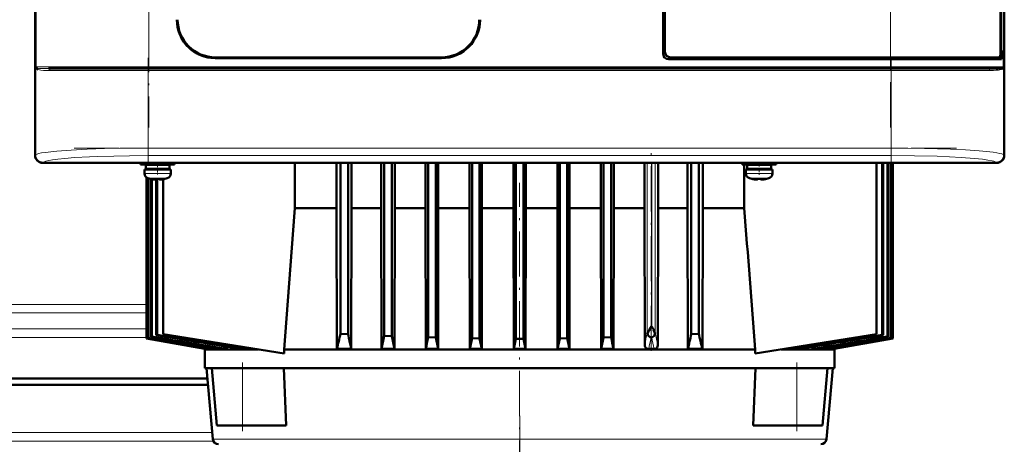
# Model space of a CAD drawing. Extents: x -1595 to 1972, y -1605 to 604.
# Tile 41 of 53: x 179 to 440, y 247 to 359. Entities that reach past the tile are written whole.
import ezdxf

# ---------------------------------------------------------------- set-up
doc = ezdxf.new("R2010")
doc.units = 0
doc.linetypes.add('DASHDOT', pattern=[18.5, 12, -3, 0.5, -3])

msp = doc.modelspace()

# ---------------------------------------------------------------- linework, layer by layer
at = {"color": 7, "lineweight": 50}
for p, q in [((183.09, 531.2), (183.09, 323.24)), ((440.04, 323.24), (440.04, 531.2)), ((349.57, 350.22), (349.57, 504.22)), ((439.02, 350.19), (439.02, 504.25)), ((350.07, 503.72), (350.07, 350.72)), ((439.14, 503.39), (439.14, 351.06)), ((183.07, 335.42), (183.07, 427.02)), ((440.07, 427.02), (440.07, 335.42)), ((439.02, 351.06), (439.14, 351.06)), ((439.34, 351.02), (439.02, 351.02)), ((439.14, 351.06), (439.34, 351.02)), ((439.34, 348.72), (439.34, 351.02)), ((230.87, 349.22), (290.87, 349.22)), ((290.87, 349.02), (230.87, 349.02)), ((409.85, 348.72), (351.07, 348.72)), ((351.56, 349.22), (409.85, 349.22)), ((438.78, 349.22), (409.85, 349.22)), ((409.85, 348.72), (439.34, 348.72)), ((438.79, 349.22), (439.04, 349.22)), ((438.86, 349.27), (439.04, 349.22)), ((439.04, 349.22), (439.04, 348.72)), ((183.48, 346.24), (183.45, 346.28)), ((183.51, 346.22), (183.48, 346.24)), ((186.6, 346.22), (193.18, 346.22)), ((203.7, 346.22), (192.33, 346.22)), ((193.18, 346.22), (213.28, 346.22)), ((213.28, 346.22), (409.85, 346.22)), ((409.85, 346.22), (436.52, 346.22)), ((439.65, 346.25), (439.62, 346.22)), ((439.68, 346.24), (439.62, 346.22)), ((439.62, 346.22), (439.62, 346.21)), ((439.66, 346.25), (439.65, 346.25)), ((439.68, 346.28), (439.66, 346.25)), ((439.68, 346.47), (439.73, 346.5)), ((439.69, 346.47), (439.73, 346.5)), ((183.07, 331.02), (183.07, 335.42)), ((183.09, 335.42), (183.07, 335.42)), ((440.07, 335.42), (440.04, 335.42)), ((440.06, 335.42), (440.06, 331.02)), ((183.07, 323.22), (183.07, 331.02)), ((183.07, 331.02), (183.09, 331.02)), ((440.04, 331.02), (440.07, 331.02)), ((440.07, 331.02), (440.07, 323.22)), ((197.86, 321.22), (185.07, 321.22)), ((438.04, 321.25), (185.09, 321.25)), ((197.87, 321.25), (197.86, 321.22)), ((202.27, 321.23), (197.86, 321.23)), ((202.27, 321.22), (202.26, 321.25)), ((314.86, 321.22), (202.27, 321.22)), ((211.07, 321.22), (211.07, 320.79)), ((220.07, 320.79), (220.07, 321.22)), ((251.98, 309.22), (251.98, 321.22)), ((263.02, 321.22), (263.02, 309.22)), ((264.06, 321.22), (264.06, 275.88)), ((266.06, 321.22), (266.06, 275.78)), ((267.01, 309.22), (267.01, 321.22)), ((274.84, 321.22), (274.84, 309.22)), ((275.68, 321.22), (275.68, 275.33)), ((277.68, 321.22), (277.68, 275.25)), ((278.47, 309.22), (278.47, 321.22)), ((286.59, 321.22), (286.59, 309.22)), ((287.31, 321.22), (287.31, 274.92)), ((289.31, 321.22), (289.31, 274.87)), ((289.99, 309.22), (289.99, 321.22)), ((298.29, 321.22), (298.29, 309.22)), ((298.93, 321.22), (298.93, 274.67)), ((300.93, 321.22), (300.93, 274.64)), ((301.56, 309.22), (301.56, 321.22)), ((309.95, 309.22), (309.95, 321.22)), ((310.54, 321.22), (310.54, 274.49)), ((312.57, 321.22), (312.57, 274.49)), ((313.17, 309.22), (313.17, 321.22)), ((314.87, 321.25), (314.86, 321.22)), ((319.27, 321.23), (314.86, 321.23)), ((319.27, 321.22), (319.26, 321.25)), ((427.86, 321.22), (319.27, 321.22)), ((321.56, 321.22), (321.56, 309.22)), ((322.18, 321.22), (322.18, 274.64)), ((324.18, 321.22), (324.18, 274.67)), ((324.82, 309.22), (324.82, 321.22)), ((333.12, 321.22), (333.12, 309.22)), ((333.81, 321.22), (333.81, 274.87)), ((335.81, 321.22), (335.81, 274.92)), ((336.52, 309.22), (336.52, 321.22)), ((344.64, 321.22), (344.64, 309.22)), ((348.27, 309.22), (348.27, 321.22)), ((356.1, 321.22), (356.1, 309.22)), ((357.06, 321.22), (357.06, 275.78)), ((359.06, 321.22), (359.06, 275.88)), ((360.1, 309.22), (360.1, 321.22)), ((370.57, 320.79), (370.57, 321.22)), ((379.57, 321.22), (379.57, 320.79)), ((406.15, 321.22), (406.15, 275.72)), ((407.65, 275.59), (407.65, 321.22)), ((407.92, 321.22), (407.92, 275.5)), ((409.05, 321.22), (409.05, 275.11)), ((409.24, 321.22), (409.24, 275.04)), ((409.99, 321.22), (409.99, 274.78)), ((410.11, 321.22), (410.11, 274.74)), ((410.48, 321.22), (410.48, 274.6)), ((410.52, 274.59), (410.52, 321.22)), ((410.52, 274.59), (410.52, 321.22)), ((427.87, 321.25), (427.86, 321.22)), ((432.27, 321.23), (427.86, 321.23)), ((432.27, 321.22), (432.26, 321.25)), ((438.07, 321.22), (432.27, 321.22)), ((215.57, 320.79), (211.07, 320.79)), ((212.07, 319.49), (212.07, 318.36)), ((212.07, 319.49), (215.57, 319.49)), ((215.57, 320.69), (212.42, 320.69)), ((212.42, 320.69), (212.42, 319.59)), ((215.57, 319.59), (212.42, 319.59)), ((212.6, 320.79), (212.6, 320.69)), ((212.6, 319.59), (212.6, 319.49)), ((212.63, 320.79), (212.63, 320.69)), ((212.63, 319.59), (212.63, 319.49)), ((213.01, 320.79), (213.01, 320.69)), ((213.01, 319.59), (213.01, 319.49)), ((213.12, 320.79), (213.12, 320.69)), ((213.12, 319.59), (213.12, 319.49)), ((213.57, 320.69), (213.57, 320.79)), ((213.57, 319.49), (213.57, 319.59)), ((215.57, 320.79), (220.07, 320.79)), ((215.57, 320.69), (218.72, 320.69)), ((215.57, 319.59), (218.72, 319.59)), ((219.07, 319.49), (215.57, 319.49)), ((217.57, 320.69), (217.57, 320.79)), ((217.57, 319.49), (217.57, 319.59)), ((218.72, 320.69), (218.72, 319.59)), ((219.07, 318.36), (219.07, 319.49)), ((370.57, 320.79), (375.07, 320.79)), ((371.13, 320.79), (371.13, 309.22)), ((371.57, 319.49), (375.07, 319.49)), ((371.57, 318.36), (371.57, 319.49)), ((375.07, 320.69), (371.92, 320.69)), ((371.92, 319.59), (371.92, 320.69)), ((371.92, 319.59), (375.07, 319.59)), ((373.07, 320.79), (373.07, 320.69)), ((373.07, 319.59), (373.07, 319.49)), ((379.57, 320.79), (375.07, 320.79)), ((378.22, 320.69), (375.07, 320.69)), ((378.22, 319.59), (375.07, 319.59)), ((375.07, 319.49), (378.57, 319.49)), ((377.07, 320.79), (377.07, 320.69)), ((377.07, 319.59), (377.07, 319.49)), ((378.22, 319.59), (378.22, 320.69)), ((378.57, 319.49), (378.57, 318.36)), ((212.6, 317.32), (212.6, 274.59)), ((212.63, 317.29), (212.63, 274.6)), ((213.01, 317.11), (213.01, 274.74)), ((213.12, 317.08), (213.12, 274.78)), ((213.65, 316.96), (213.64, 316.95)), ((213.87, 316.92), (213.87, 275.04)), ((214.07, 316.88), (214.07, 275.11)), ((215.07, 316.81), (215.07, 316.96)), ((215.19, 316.96), (215.19, 275.5)), ((215.47, 316.95), (215.47, 275.59)), ((216.07, 316.81), (216.07, 316.96)), ((217.05, 275.72), (217.05, 316.88)), ((217.5, 316.95), (217.49, 316.96)), ((373.14, 316.95), (373.15, 316.96)), ((374.57, 316.81), (374.57, 316.96)), ((375.57, 316.81), (375.57, 316.96)), ((376.99, 316.96), (377, 316.95)), ((251.98, 309.22), (263.02, 309.22)), ((263.02, 309.22), (263.11, 271.84)), ((267.01, 309.22), (266.93, 271.84)), ((267.01, 309.22), (274.84, 309.22)), ((274.84, 309.22), (274.92, 271.84)), ((278.47, 309.22), (278.4, 271.84)), ((278.47, 309.22), (286.59, 309.22)), ((286.59, 309.22), (286.67, 271.84)), ((289.99, 309.22), (289.92, 271.84)), ((289.99, 309.22), (298.29, 309.22)), ((298.29, 309.22), (298.36, 271.84)), ((301.56, 309.22), (301.49, 271.84)), ((301.56, 309.22), (309.95, 309.22)), ((309.95, 309.22), (310.01, 271.84)), ((313.17, 309.22), (313.1, 271.84)), ((313.17, 309.22), (321.56, 309.22)), ((321.56, 309.22), (321.63, 271.84)), ((324.82, 309.22), (324.75, 271.84)), ((324.82, 309.22), (333.12, 309.22)), ((333.12, 309.22), (333.19, 271.84)), ((336.52, 309.22), (336.45, 271.84)), ((336.52, 309.22), (344.64, 309.22)), ((344.64, 309.22), (344.72, 272.91)), ((348.27, 309.22), (348.2, 272.77)), ((348.27, 309.22), (350.63, 309.22)), ((350.63, 309.22), (356.1, 309.22)), ((356.1, 309.22), (356.19, 271.84)), ((360.1, 309.22), (360.01, 271.84)), ((360.1, 309.22), (371.13, 309.22)), ((345.94, 276.82), (346.51, 277.83)), ((212.63, 274.6), (212.6, 274.59)), ((228.17, 271.84), (212.6, 274.59)), ((228.06, 271.86), (212.6, 274.59)), ((228.39, 271.84), (212.63, 274.6)), ((213.12, 274.78), (213.01, 274.74)), ((214.07, 275.11), (213.87, 275.04)), ((215.47, 275.59), (215.19, 275.5)), ((249.14, 270.64), (217.05, 275.72)), ((266.06, 275.78), (264.06, 275.88)), ((277.68, 275.25), (275.68, 275.33)), ((289.31, 274.87), (287.31, 274.92)), ((289.92, 271.84), (289.31, 274.87)), ((298.36, 271.84), (298.93, 274.67)), ((300.93, 274.64), (298.93, 274.67)), ((301.49, 271.84), (300.93, 274.64)), ((310.54, 274.49), (310.01, 271.84)), ((310.54, 274.49), (312.57, 274.49)), ((312.57, 274.49), (313.1, 271.84)), ((321.63, 271.84), (322.18, 274.64)), ((324.18, 274.67), (322.18, 274.64)), ((324.75, 271.84), (324.18, 274.67)), ((333.19, 271.84), (333.81, 274.87)), ((335.81, 274.92), (333.81, 274.87)), ((346.33, 274.89), (346.4, 274.87)), ((359.06, 275.88), (357.06, 275.78)), ((373.97, 270.62), (406.15, 275.72)), ((410.48, 274.6), (394.72, 271.84)), ((410.52, 274.59), (394.94, 271.84)), ((407.65, 275.59), (407.92, 275.5)), ((409.05, 275.11), (409.24, 275.04)), ((409.99, 274.78), (410.11, 274.74)), ((410.52, 274.59), (410.48, 274.6)), ((228.06, 271.86), (228.06, 271.72)), ((228.06, 271.72), (242.3, 271.72)), ((228.06, 266.72), (228.06, 271.72)), ((228.39, 271.84), (228.17, 271.84)), ((228.4, 272.05), (228.39, 271.84)), ((229.58, 271.84), (230.26, 271.84)), ((230.28, 272.25), (230.26, 271.84)), ((232.69, 271.84), (233.93, 271.84)), ((233.97, 272.43), (233.93, 271.84)), ((237.68, 271.84), (239.71, 271.84)), ((239.73, 272.13), (239.71, 271.84)), ((351.59, 271.72), (249.14, 271.72)), ((249.14, 270.64), (249.14, 271.72)), ((263.11, 271.84), (266.93, 271.84)), ((274.92, 271.84), (278.4, 271.84)), ((286.67, 271.84), (289.92, 271.84)), ((298.36, 271.84), (301.49, 271.84)), ((310.01, 271.84), (313.1, 271.84)), ((321.63, 271.84), (324.75, 271.84)), ((333.19, 271.84), (336.45, 271.84)), ((345.77, 271.84), (347.26, 271.84)), ((373.97, 271.72), (351.59, 271.72)), ((356.19, 271.84), (360.01, 271.84)), ((373.97, 271.72), (373.97, 270.62)), ((395.06, 271.72), (380.89, 271.72)), ((383.39, 272.11), (383.4, 271.84)), ((383.4, 271.84), (385.43, 271.84)), ((389.14, 272.43), (389.18, 271.84)), ((389.18, 271.84), (390.42, 271.84)), ((392.83, 272.25), (392.85, 271.84)), ((392.85, 271.84), (393.53, 271.84)), ((394.71, 272.05), (394.72, 271.84)), ((394.72, 271.84), (394.94, 271.84)), ((395.05, 271.86), (395.06, 271.72)), ((395.06, 266.72), (395.06, 271.72)), ((237.42, 266.72), (228.06, 266.72)), ((230.2, 247.89), (228.55, 266.72)), ((229.95, 266.72), (238.06, 266.72)), ((231.28, 251.52), (229.95, 266.72)), ((238.06, 266.72), (248.39, 266.72)), ((351.59, 266.72), (248.39, 266.72)), ((249.04, 266.72), (249.65, 251.52)), ((374.73, 266.72), (351.59, 266.72)), ((373.46, 251.52), (374.07, 266.72)), ((374.73, 266.72), (385.06, 266.72)), ((385.06, 266.72), (393.16, 266.72)), ((395.06, 266.72), (385.69, 266.72)), ((391.83, 251.52), (393.16, 266.72)), ((392.91, 247.89), (394.56, 266.72)), ((151.57, 263.97), (228.79, 263.97)), ((228.94, 262.27), (151.57, 262.27)), ((231.28, 251.52), (238.06, 251.52)), ((249.65, 251.52), (238.06, 251.52)), ((385.06, 251.52), (373.46, 251.52)), ((391.83, 251.52), (385.06, 251.52))]:
    msp.add_line(p, q, dxfattribs=at)
at = {"color": 7, "linetype": 'DASHDOT', "lineweight": 18}
for p, q in [((213.28, 523.82), (213.28, 330.62)), ((409.85, 330.62), (409.85, 523.82)), ((213.1, 349.06), (213.1, 320.99)), ((410.03, 349.06), (410.03, 320.99)), ((193.41, 345.72), (429.72, 345.72)), ((193.62, 346.72), (429.51, 346.72)), ((193.41, 325.15), (429.72, 325.15)), ((346.39, 271.3), (346.39, 325.76)), ((311.56, 235.52), (311.56, 315.92)), ((311.57, 254.04), (311.57, 112.23))]:
    msp.add_line(p, q, dxfattribs=at)
at = {"color": 7, "lineweight": 18}
for p, q in [((183.35, 346.72), (183.35, 507.72)), ((213.28, 507.72), (213.28, 346.72)), ((439.78, 346.72), (439.78, 507.72)), ((409.85, 349.22), (409.85, 421.22)), ((409.85, 348.72), (409.85, 349.22)), ((409.85, 346.72), (409.85, 348.72)), ((183.18, 346.72), (183.18, 323.33)), ((183.18, 346.72), (183.35, 346.72)), ((192.84, 346.72), (183.35, 346.72)), ((183.39, 346.53), (183.4, 346.5)), ((187.04, 345.72), (192.67, 345.72)), ((192.67, 345.72), (213.1, 345.72)), ((213.28, 346.72), (192.84, 346.72)), ((213.1, 345.72), (213.1, 346.22)), ((213.1, 325.15), (213.1, 345.72)), ((410.03, 345.72), (213.1, 345.72)), ((213.28, 346.72), (409.85, 346.72)), ((213.28, 346.22), (213.28, 346.72)), ((439.78, 346.72), (409.85, 346.72)), ((409.85, 346.72), (409.85, 346.22)), ((410.03, 345.72), (410.03, 346.22)), ((410.03, 345.72), (436.09, 345.72)), ((410.03, 345.72), (410.03, 325.15)), ((439.78, 346.72), (439.95, 346.72)), ((439.95, 323.33), (439.95, 346.72)), ((213.1, 325.15), (410.03, 325.15)), ((213.1, 323.15), (213.1, 325.15)), ((410.03, 325.15), (410.03, 323.15)), ((183.09, 323.24), (183.18, 323.33)), ((185.17, 321.33), (185.09, 321.25)), ((410.03, 323.15), (213.1, 323.15)), ((345.39, 321.22), (345.39, 276.14)), ((346.51, 277.83), (346.51, 321.22)), ((346.58, 277.83), (346.58, 321.22)), ((347.46, 321.22), (347.46, 276.14)), ((438.04, 321.25), (437.96, 321.33)), ((439.95, 323.33), (440.04, 323.24)), ((215.54, 318.36), (212.07, 318.36)), ((213, 317.12), (215.55, 317.12)), ((215.54, 318.36), (215.57, 318.36)), ((215.55, 317.12), (215.57, 317.12)), ((215.57, 318.36), (219.07, 318.36)), ((215.57, 317.12), (218.14, 317.12)), ((375.07, 318.36), (371.57, 318.36)), ((375.07, 317.12), (372.5, 317.12)), ((375.1, 318.36), (375.07, 318.36)), ((375.09, 317.12), (375.07, 317.12)), ((377.64, 317.12), (375.09, 317.12)), ((378.57, 318.36), (375.1, 318.36)), ((151.57, 283.65), (212.6, 283.65)), ((212.6, 281.38), (151.57, 281.38)), ((151.57, 277.16), (212.6, 277.16)), ((346.58, 277.83), (346.51, 277.83)), ((212.6, 274.89), (151.57, 274.89)), ((346.58, 274.88), (346.4, 274.87)), ((238.06, 251.52), (238.06, 266.72)), ((385.06, 251.52), (385.06, 266.72)), ((151.57, 249.65), (230.05, 249.65)), ((151.57, 247.38), (230.34, 247.38)), ((315.94, 247.89), (230.2, 247.89)), ((350.56, 247.89), (315.94, 247.89)), ((392.91, 247.89), (350.56, 247.89))]:
    msp.add_line(p, q, dxfattribs=at)
at = {"color": 7, "linetype": 'DASHDOT', "lineweight": 18, "ltscale": 0.085704}
msp.add_line((375.07, 321.51), (375.07, 318.08), dxfattribs=at)
at = {"color": 7, "linetype": 'DASHDOT', "lineweight": 18, "ltscale": 0.072885}
msp.add_line((215.57, 321.04), (215.57, 318.12), dxfattribs=at)
at = {"color": 7, "linetype": 'DASHDOT', "lineweight": 18, "ltscale": 0.000926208}
msp.add_line((214.57, 316.82), (214.57, 316.78), dxfattribs=at)
at = {"color": 7, "linetype": 'DASHDOT', "lineweight": 18, "ltscale": 0.000743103}
msp.add_line((216.57, 316.78), (216.57, 316.81), dxfattribs=at)
at = {"color": 7, "linetype": 'DASHDOT', "lineweight": 18, "ltscale": 0.000761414}
msp.add_line((374.07, 316.81), (374.07, 316.78), dxfattribs=at)
at = {"color": 7, "linetype": 'DASHDOT', "lineweight": 18, "ltscale": 0.000958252}
msp.add_line((376.07, 316.82), (376.07, 316.78), dxfattribs=at)
at = {"color": 7, "linetype": 'DASHDOT', "lineweight": 18, "ltscale": 0.456}
for p, q in [((238.06, 250), (238.06, 268.24)), ((385.06, 250), (385.06, 268.24))]:
    msp.add_line(p, q, dxfattribs=at)
at = {"color": 7, "lineweight": 50}
for points in [[(230.87, 349.02), (229.7, 349.09), (228.54, 349.3), (227.42, 349.63), (226.35, 350.09), (225.78, 350.39), (225.23, 350.73), (224.53, 351.23), (223.87, 351.8), (223.27, 352.41), (222.54, 353.33), (221.92, 354.33), (221.42, 355.4), (221.04, 356.51), (220.83, 357.4), (220.71, 358.31), (220.67, 359.22)], [(301.07, 359.22), (301, 358.05), (300.79, 356.9), (300.45, 355.78), (300, 354.7), (299.69, 354.13), (299.36, 353.58), (298.85, 352.88), (298.29, 352.23), (297.68, 351.63), (296.75, 350.9), (295.75, 350.28), (294.69, 349.78), (293.58, 349.4), (292.68, 349.19), (291.78, 349.06), (290.87, 349.02)], [(438.78, 349.22), (438.82, 349.23), (438.85, 349.26), (438.91, 349.34), (438.99, 349.66), (439.02, 350.19)], [(436.52, 346.22), (437.59, 346.23), (438.47, 346.26), (439.14, 346.32), (439.54, 346.41), (439.68, 346.47)], [(214.57, 316.81), (214.9, 316.79), (215.02, 316.79), (215.05, 316.8), (215.06, 316.8), (215.07, 316.81), (215.07, 316.81), (215.07, 316.81)], [(216.12, 316.79), (216.09, 316.8), (216.08, 316.8), (216.07, 316.81), (216.07, 316.81)], [(216.57, 316.81), (216.38, 316.79), (216.14, 316.79), (216.09, 316.8), (216.08, 316.8), (216.07, 316.81), (216.07, 316.81), (216.07, 316.81)], [(374.07, 316.81), (374.26, 316.79), (374.5, 316.79), (374.55, 316.8), (374.56, 316.8), (374.57, 316.81), (374.57, 316.81), (374.57, 316.81)], [(375.62, 316.79), (375.58, 316.8), (375.57, 316.81), (375.57, 316.81), (375.57, 316.81), (375.57, 316.81)], [(376.07, 316.81), (375.74, 316.79), (375.62, 316.79), (375.59, 316.8), (375.58, 316.8), (375.57, 316.81), (375.57, 316.81), (375.57, 316.81)], [(345.47, 275.84), (345.66, 276.27), (345.94, 276.82)], [(347.09, 276.9), (347.34, 276.33), (347.44, 275.98)], [(345.47, 275.84), (345.56, 275.61), (345.67, 275.42), (345.93, 275.12), (346.13, 274.98), (346.33, 274.89)], [(347.44, 275.98), (347.38, 275.73), (347.28, 275.5), (347.11, 275.25), (346.9, 275.05), (346.6, 274.89), (346.58, 274.88)], [(344.72, 272.91), (344.78, 272.56), (344.95, 272.25), (345.19, 272.03), (345.48, 271.89), (345.77, 271.84)], [(348.2, 272.77), (348.14, 272.45), (347.99, 272.18), (347.77, 271.99), (347.52, 271.88), (347.26, 271.84)]]:
    msp.add_lwpolyline(points, dxfattribs=at)
at = {"color": 7, "lineweight": 18}
for points in [[(183.45, 346.47), (183.66, 346.39), (183.84, 346.35), (184.28, 346.29), (185.69, 346.23), (186.6, 346.22)], [(187.04, 345.72), (186.12, 345.73), (185.31, 345.77), (184.61, 345.84)], [(438.51, 345.84), (437.94, 345.78), (437.24, 345.74), (436.09, 345.72)], [(183.18, 323.33), (183.35, 323.44), (183.61, 323.55), (183.98, 323.66), (184.79, 323.84), (185.84, 324.01), (187.23, 324.18), (188.86, 324.34), (192.67, 324.62), (196.88, 324.84), (201.45, 324.99), (205.65, 325.09), (213.1, 325.15)], [(410.03, 325.15), (414.52, 325.13), (418.94, 325.06), (425.82, 324.85), (429.81, 324.66), (433.36, 324.42), (435.37, 324.24), (437.08, 324.04), (438.07, 323.89), (438.87, 323.73), (439.37, 323.6), (439.73, 323.46), (439.95, 323.33)], [(213.1, 323.15), (208.1, 323.12), (203.93, 323.04), (199.74, 322.92), (197.55, 322.82), (193.57, 322.6), (190.98, 322.4), (189.15, 322.21), (187.67, 322.01), (186.7, 321.85), (185.97, 321.68), (185.45, 321.5), (185.17, 321.33)], [(437.96, 321.33), (437.67, 321.51), (437.31, 321.63), (436.81, 321.77), (435.73, 321.97), (434.28, 322.17), (432.14, 322.4), (428.61, 322.66), (425.57, 322.82), (422.24, 322.96), (416.25, 323.1), (410.03, 323.15)]]:
    msp.add_lwpolyline(points, dxfattribs=at)
at = {"color": 7, "lineweight": 50}
for centre, radius, start, end in [((230.87, 359.22), 10.2, 179.9997, 270.0003), ((230.87, 359.22), 10, 180, 270), ((290.87, 359.22), 10, 270, 360), ((290.87, 359.22), 10.2, 269.9997, 0.0003), ((351.07, 350.22), 1.5, 180, 270), ((182.96, 346.29), 0.488, 357.928, 30.3047), ((183.84, 346.93), 0.607, 220.9525, 229.0552), ((182.96, 346.29), 0.486, 358.9892, 25.8179), ((183.53, 346.64), 0.197, 228.0416, 243.1921), ((183.02, 346.22), 0.494, 358.0841, 30.2339), ((183.02, 346.23), 0.491, 359.1792, 29.5717), ((183.91, 346.66), 0.601, 220.5195, 228.8199), ((184.24, 347.11), 1.15, 230.5708, 251.3512), ((439.01, 346.93), 0.937, 296.5194, 310.7967), ((440.11, 346.22), 0.494, 149.585, 181.0835), ((440.11, 346.23), 0.491, 150.312, 180.6913), ((440.17, 346.29), 0.485, 154.5515, 181.5258), ((440.17, 346.29), 0.49, 153.5328, 185.1478), ((185.07, 323.22), 2, 180.0019, 269.9981), ((213.37, 318.36), 1.3, 180, 253.3985), ((215.57, 325.74), 9, 253.3985, 257.6222), ((215.57, 325.74), 8.99, 257.6503, 263.6107), ((215.57, 325.74), 8.99, 257.6503, 263.6107), ((215.03, 320.83), 4.04, 263.5178, 266.839), ((215.57, 326.85), 9.9, 267.1058, 272.8956), ((215.57, 326.86), 9.9, 267.106, 272.8938), ((216.15, 320.37), 3.58, 272.1824, 275.7457), ((215.57, 325.74), 8.99, 276.3893, 282.3497), ((215.57, 325.74), 8.99, 276.3897, 282.3492), ((215.57, 325.74), 9, 282.3778, 286.6016), ((217.77, 318.36), 1.3, 286.6016, 360), ((372.87, 318.36), 1.3, 180, 253.3985), ((375.07, 325.74), 9, 253.3985, 257.6222), ((375.07, 325.74), 8.99, 257.6508, 263.6103), ((375.07, 325.74), 8.99, 257.6503, 263.6107), ((374.51, 320.59), 3.8, 263.4171, 267.729), ((375.07, 326.86), 9.9, 267.106, 272.8938), ((375.07, 326.85), 9.9, 267.1058, 272.8956), ((375.61, 320.83), 4.04, 273.1617, 276.4821), ((375.07, 325.74), 8.99, 276.3893, 282.3497), ((375.07, 325.74), 8.99, 276.3893, 282.3497), ((375.07, 325.74), 9, 282.3778, 286.6016), ((377.27, 318.36), 1.3, 286.6016, 360), ((20330.27, -1230.48), 20137.24, 175.614873, 175.721875), ((-19699.49, -1230.01), 20129.55, 4.278434, 4.385478), ((333.55, 270.01), 15.2, 26.9581, 30.9725), ((4830.92, 26667.61), 26793.82, 260.075521, 260.111502), ((1821.03, 9608.38), 9471.08, 260.225546, 260.330738), ((1500.41, 7785.17), 7619.53, 260.27917, 260.422693), ((896.19, 4360.93), 4142.37, 260.52188, 260.80037), ((808.12, 3852.44), 3625.75, 260.58795, 260.94795), ((588.57, 2608.19), 2362.25, 260.91244, 261.50741), ((83.23, 316.25), 185.28, 346.133, 347.4165), ((577.33, 342.63), 318.38, 192.1214, 192.8468), ((-85.38, 352.34), 369.18, 347.4056, 347.9598), ((949.13, 414.18), 685.67, 191.68999, 191.98097), ((-528.51, 442.64), 832.87, 348.16651, 348.38307), ((1151.66, 442.65), 832.92, 191.61688, 191.83342), ((346.14, 276.17), 0.751, 182.5977, 206.5142), ((346.73, 276.17), 0.737, 345.1268, 357.5993), ((45.83, 342.62), 318.32, 347.1531, 347.8786), ((539.89, 316.25), 185.28, 192.5835, 193.867), ((34.61, 2607.77), 2361.82, 278.49254, 279.08762), ((-185.01, 3852.43), 3625.75, 279.05205, 279.41205), ((-273.1, 4361.03), 4142.47, 279.19963, 279.47811), ((-877.3, 7785.17), 7619.53, 279.577309, 279.720832), ((-1197.92, 9608.38), 9471.08, 279.669264, 279.774456), ((-4207.81, 26667.61), 26793.82, 279.888499, 279.924481), ((231.69, 248.02), 1.5, 185, 270), ((391.42, 248.02), 1.5, 270, 355)]:
    msp.add_arc(centre, radius, start, end, dxfattribs=at)
at = {"color": 7, "lineweight": 18}
for centre, radius, start, end in [((184.51, 347.24), 1.43, 201.261, 222.235), ((184.11, 347.45), 1.19, 218.0427, 233.348), ((183.85, 346.72), 0.501, 179.9266, 201.6242), ((185.06, 349.46), 3.65, 250.8857, 262.9217), ((186.6, 345.8), 0.416, 40.2511, 89.1163), ((186.5, 345.72), 0.538, 359.56, 40.5306), ((436.63, 345.73), 0.541, 139.8745, 180.6369), ((436.53, 345.81), 0.407, 90.9607, 140.1899), ((437.87, 350.53), 4.74, 277.8836, 282.6789), ((438.28, 348.74), 2.89, 282.5525, 289.9044), ((438.72, 347.48), 1.56, 290.2088, 296.9282), ((438.62, 347.24), 1.43, 317.7632, 338.7386), ((439.02, 347.45), 1.19, 306.6567, 321.9524), ((-273.1, 404.62), 631.7, 347.96561, 348.26444), ((-455.97, 439.48), 819.08, 348.19018, 348.40666), ((653.05, 341.44), 313.62, 192.253, 192.8216), ((719.26, 355.26), 380.12, 192.0139, 192.5342)]:
    msp.add_arc(centre, radius, start, end, dxfattribs=at)
at = {"color": 7, "lineweight": 50}
for centre, major_axis, ratio, start_param, end_param in [((351.57, 350.72), (1.06, 1.06), 0.997265, 2.357564, 3.925621), ((351.57, 350.72), (-1.06, -1.06), 0.997265, 5.499157, 7.067214), ((185.1, 323.25), (1.42, 1.42), 0.995146, 2.358627, 3.924558), ((438.03, 323.25), (1.42, -1.42), 0.995146, 5.50022, 7.06615), ((438.07, 323.22), (1.41, 1.41), 0.999973, 3.927005, 5.497773)]:
    msp.add_ellipse(centre, major_axis=major_axis, ratio=ratio, start_param=start_param, end_param=end_param, dxfattribs=at)
at = {"color": 7, "lineweight": 18}
for centre, major_axis, ratio, start_param, end_param in [((439.28, 346.72), (0, 0.5), 0.997564, 4.254196, 4.712389), ((185.17, 323.33), (-1.41, 1.41), 0.995146, 0.787831, 2.353761), ((437.96, 323.33), (-1.41, -1.41), 0.995146, 0.787831, 2.353761)]:
    msp.add_ellipse(centre, major_axis=major_axis, ratio=ratio, start_param=start_param, end_param=end_param, dxfattribs=at)

doc.saveas('drawing.dxf')
